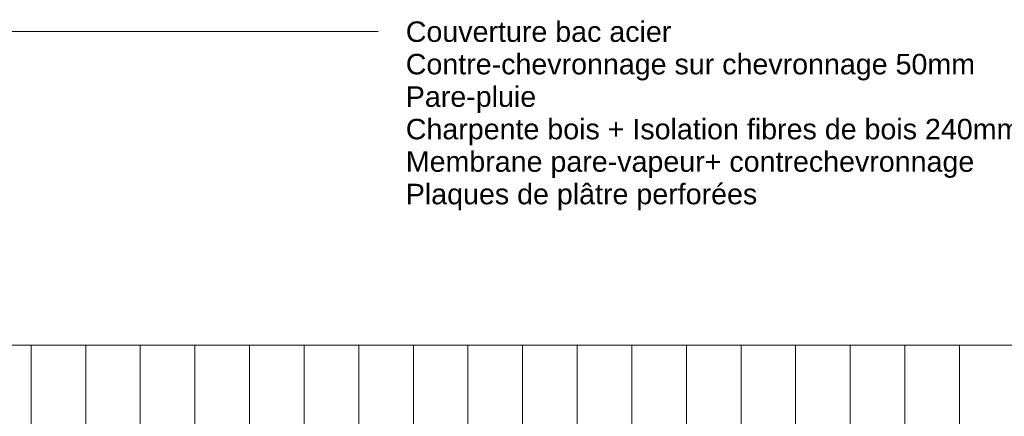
# Model space of a CAD drawing. Header units: millimetres. Extents: x -21851 to 219842, y -3161 to 6433.
# Tile 55 of 81: x 140578 to 144184, y 4979 to 6433. Entities that reach past the tile are written whole.
import ezdxf

# ---------------------------------------------------------------- set-up
doc = ezdxf.new("R2010")
doc.units = ezdxf.units.MM
for name, color, linetype, lineweight in [('A-ROOF', 132, 'Continuous', 13), ('A-ROOF-PATT', 132, 'Continuous', 13), ('G-ANNO-TEXT', 231, 'Continuous', 9)]:
    doc.layers.add(name, color=color, linetype=linetype, lineweight=lineweight)
doc.styles.add('Arial', font='arial.ttf', dxfattribs={"height": 75})

msp = doc.modelspace()

# ---------------------------------------------------------------- hatches: boundary and pattern name
at = {"layer": 'A-ROOF-PATT'}
h = msp.add_hatch(dxfattribs=at)
h.set_pattern_fill('FP_83', color=30, style=0, pattern_type=2)
h.set_pattern_definition([(90, (125619.65, -2101.1), (-200, 1e-14), [])])
h.paths.add_polyline_path([(138551.7, 2840), (140893.1, 2840), (146508.2, 5240), (127574.8, 5240), (133188.4, 2840), (138091.5, 2840)])

# ---------------------------------------------------------------- linework, layer by layer
at = {"layer": 'A-ROOF', "color": 30}
msp.add_line((127574.8, 5240), (146508.2, 5240), dxfattribs=at)
at = {"layer": 'G-ANNO-TEXT', "color": 50}
msp.add_line((139897.1, 6389.3), (141890.5, 6389.3), dxfattribs=at)

# ---------------------------------------------------------------- texts
at = {"layer": 'G-ANNO-TEXT', "color": 7, "char_height": 75, "attachment_point": 1, "style": 'Arial'}
for s, insert, width in [('Couverture bac acier', (141992.1, 6426.8), 1170.464), ('Contre-chevronnage sur chevronnage 50mm', (141992.1, 6307.7), 2525.316), ('Pare-pluie', (141992.1, 6188.6), 573.207), ('Charpente bois + Isolation fibres de bois 240mm+LDR60mm', (141992.1, 6069.6), 3419.197), ('Membrane pare-vapeur+ contrechevronnage', (141992.1, 5950.5), 2505.273), ('Plaques de plâtre perforées', (141992.1, 5831.4), 1543.248)]:
    msp.add_mtext(s, dxfattribs=dict(at, insert=insert, width=width))

doc.saveas('drawing.dxf')
